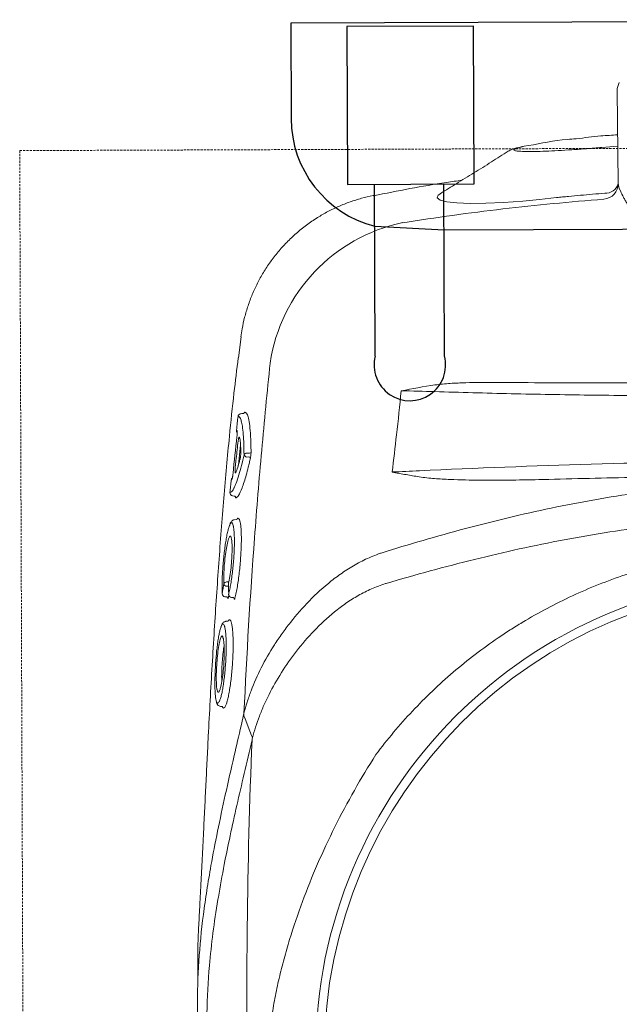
# Model space of a CAD drawing. Header units: inches. Extents: x 1703 to 137267, y -37098 to 14102.
# Tile 7 of 142: x 14101 to 14235, y 7749 to 7970. Entities that reach past the tile are written whole.
import ezdxf

# ---------------------------------------------------------------- set-up
doc = ezdxf.new("R2010")
doc.units = ezdxf.units.IN
doc.header["$MEASUREMENT"] = 0
doc.linetypes.add('11aa1PB-bd$0$11aa1PB-af$0$TRATTEGGIATA', pattern=[0.75, 0.5, -0.25])
doc.layers.add('CKD Equipments', color=252, linetype='Continuous', lineweight=0)
doc.layers.add('FAINTEQUIP', color=252, linetype='Continuous', lineweight=0)
doc.layers.add('EQUIPMENT', color=1, linetype='Continuous')

# ---------------------------------------------------------------- blocks, each defined once
blk = doc.blocks.new('G$C62143A14')
at = {"linetype": 'Continuous', "lineweight": 0}
for p, q in [((133.76, 441.62), (133.99, 420.82)), ((113.93, 429.31), (112.94, 429.15)), ((130.32, 428.9), (133.9, 429.19)), ((79.21, 418.06), (79.21, 418.06)), ((49.55, 386.51), (49, 381.81)), ((49.57, 386.5), (49.57, 386.51)), ((48.88, 368.7), (48.87, 368.69)), ((49.39, 369.29), (49.5, 369.31)), ((50.37, 369.67), (50.78, 369.47)), ((49.44, 362.37), (48.95, 357.79)), ((50.85, 360.49), (51.48, 360.49)), ((51.33, 359.64), (50.86, 359.63)), ((47.71, 350.93), (47.62, 350.94)), ((47.68, 350.93), (48.05, 350.9)), ((48.57, 345.63), (48.03, 345.57)), ((45.34, 329.13), (45.33, 329.04)), ((45.95, 328.38), (46.32, 328.34)), ((46.82, 328.73), (46.75, 328.33)), ((46.79, 328.96), (46.78, 328.89)), ((47.41, 328.22), (47.77, 328.17)), ((46.65, 322.92), (46.12, 322.87)), ((44.97, 303.8), (45.36, 303.77)), ((45.65, 303.41), (45.51, 303.55)), ((45.8, 303.47), (45.65, 303.41)), ((49.57, 299.48), (50.21, 302.26))]:
    blk.add_line(p, q, dxfattribs=at)
at = {"linetype": 'Continuous', "lineweight": 0, "flags": 128}
for points in [[(94.26, 418.59), (93.66, 418.2), (93.46, 417.59), (94.13, 417.09), (95.62, 416.73), (97.89, 416.49), (100.81, 416.39), (104.33, 416.43), (108.32, 416.6), (112.67, 416.91), (116.39, 417.25), (120.19, 417.68), (120.19, 417.68), (120.19, 417.68)], [(50.36, 301.27), (50.36, 301.27), (50.36, 301.27)], [(51.87, 297.29), (51.12, 299.29), (50.37, 301.26)]]:
    blk.add_lwpolyline(points, dxfattribs=at)
at = {"linetype": 'Continuous', "lineweight": 0}
for radius in [106.93, 105]:
    blk.add_circle((173.18, 226), radius, dxfattribs=at)
for centre, radius, start, end in [((137.26, 441.66), 3.5, 149.6525, 180.6162), ((130.52, 420.79), 3.47, 274.6644, 0.6066), ((131.16, 421.56), 2.92, 266.0995, 345.287), ((93.4, 375.11), 37.74, 101.688, 171.5562), ((49.57, 368.62), 0.7, 105.1816, 173.5015), ((49.57, 368.62), 0.695, 105.2693, 173.8356), ((49.23, 365.55), 0.7, 173.3804, 218.7703), ((50.81, 359.83), 0.662, 86.742, 152.268), ((50.9, 360.34), 0.71, 196.8739, 266.2326), ((51.31, 359.28), 0.355, 16.969, 86.1806), ((51.49, 360.82), 0.331, 266.795, 332.1856), ((48.04, 354.42), 0.696, 128.4109, 174.5774), ((47.76, 351.62), 0.697, 174.0499, 258.4519), ((46.34, 331.01), 0.662, 90.4906, 162.5797), ((46.36, 331.4), 0.685, 195.9711, 268.143), ((46.03, 329.07), 0.7, 182.9235, 263.468), ((47.48, 328.91), 0.7, 181.8037, 263.5226)]:
    blk.add_arc(centre, radius, start, end, dxfattribs=at)
for points, knots in [([(124.61, 430.86), (123.92, 430.81), (120.23, 430.56), (116.76, 429.87), (113.93, 429.31)], [0, 0, 0, 0, 0.187713, 1, 1, 1, 1]), ([(133.87, 431.73), (132.61, 431.65), (129.52, 431.46), (126.44, 431.07), (124.61, 430.84)], [0, 0, 0, 0, 0.406128, 1, 1, 1, 1]), ([(109.39, 428.05), (108.12, 427.23), (105.58, 425.64), (101.69, 423.22), (97.89, 420.88), (95.41, 419.35), (94.24, 418.63)], [0, 0, 0, 0, 0.253353, 0.510138, 0.769176, 1, 1, 1, 1]), ([(112.72, 429.1), (112.54, 429.08), (112.03, 428.98), (111.21, 428.78), (110.45, 428.55), (109.86, 428.32), (109.52, 428.12), (109.39, 428.05)], [0, 0, 0, 0, 0.100787, 0.407598, 0.731303, 0.895894, 1, 1, 1, 1]), ([(112.94, 429.15), (112.46, 429.05), (111.51, 428.84), (110.75, 428.57), (110.53, 428.34), (110.88, 428.16), (111.82, 428.04), (113.29, 427.99), (115.28, 427.99), (117.7, 428.06), (120.5, 428.19), (123.59, 428.37), (126.9, 428.61), (129.18, 428.8), (130.32, 428.9)], [0, 0, 0, 0, 0.082617, 0.165235, 0.248974, 0.332713, 0.416293, 0.499873, 0.583402, 0.66693, 0.750192, 0.833453, 0.916727, 1, 1, 1, 1]), ([(99.02, 421.57), (97.86, 421.41), (91.22, 420.48), (84.64, 419.17), (79.21, 418.1)], [0, 0, 0, 0, 0.174606, 1, 1, 1, 1]), ([(133.99, 420.82), (134, 420.37), (134.2, 419.77), (134.72, 418.63), (134.93, 418.21), (135.3, 417.53), (135.44, 417.29), (135.72, 416.8), (135.87, 416.55), (136.64, 415.25), (137.37, 414.09), (138.58, 412.21), (139, 411.55), (139.88, 410.19), (140.34, 409.49), (141.72, 407.33), (142.68, 405.82), (144.62, 402.65), (145.6, 400.98), (147.49, 397.46), (148.39, 395.64), (149.56, 392.78), (149.93, 391.81), (150.58, 389.81), (150.87, 388.79), (151.1, 387.73)], [0, 0, 0, 0, 0.125, 0.125, 0.1875, 0.1875, 0.21875, 0.21875, 0.25, 0.25, 0.375, 0.375, 0.4375, 0.4375, 0.5, 0.5, 0.625, 0.625, 0.75, 0.75, 0.875, 0.875, 0.9375, 0.9375, 1, 1, 1, 1]), ([(120.19, 417.68), (120.42, 417.7), (120.64, 417.73), (121.09, 417.77), (121.76, 417.84), (123.33, 417.99), (124.68, 418.11), (127.37, 418.36), (129.17, 418.51), (130.97, 418.65)], [0, 0, 0, 0, 0.0625, 0.0625, 0.125, 0.25, 0.5, 0.5, 1, 1, 1, 1]), ([(79.19, 418.13), (79.18, 418.13), (78.27, 417.99), (76.52, 417.53), (73.94, 416.74), (71.43, 415.74), (68.99, 414.57), (66.56, 413.17), (64.18, 411.55), (61.88, 409.7), (59.76, 407.69), (57.83, 405.55), (56.09, 403.3), (54.54, 400.95), (53.19, 398.52), (52.04, 396.03), (51.09, 393.49), (50.34, 390.91), (49.81, 388.58), (49.62, 387.11), (49.54, 386.51)], [0, 0, 0, 0, 0.001134, 0.05921, 0.117416, 0.175724, 0.234114, 0.292568, 0.357035, 0.420781, 0.483687, 0.545808, 0.607185, 0.667848, 0.727816, 0.787098, 0.845698, 0.903609, 0.960817, 1, 1, 1, 1]), ([(85.76, 412.06), (89.48, 412.63), (96.91, 413.75), (108.15, 415.16), (119.44, 416.38), (127.01, 417.01), (130.8, 417.33)], [0, 0, 0, 0, 0.249615, 0.499229, 0.749615, 1, 1, 1, 1]), ([(120.19, 417.68), (120.19, 417.68), (120.19, 417.68), (120.19, 417.68), (120.19, 417.68), (120.19, 417.68), (120.19, 417.68)], [0.00000000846, 0.00000000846, 0.00000000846, 0.00000000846, 0.000000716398, 0.000000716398, 0.000000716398, 0.000001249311, 0.000001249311, 0.000001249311, 0.000001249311]), ([(120.19, 417.68), (120.19, 417.68), (120.19, 417.68), (120.19, 417.68), (120.19, 417.68), (120.19, 417.68)], [0, 0, 0, 0, 0.051824, 0.658198, 1, 1, 1, 1]), ([(48.93, 381.81), (48.6, 379.21), (47.9, 373.59), (47.04, 365.37), (46.3, 357.46), (45.69, 350.42), (45.11, 343.22), (44.57, 335.88), (44.05, 328.44), (43.55, 320.81), (43.08, 313.03), (42.64, 305.12), (42.26, 298.03), (41.95, 291.8), (41.68, 286.4), (41.42, 281.01), (41.15, 275.42), (40.92, 270.71), (40.72, 266.92), (40.56, 263.77), (40.38, 260.45), (40.21, 257.38), (40.08, 254.83), (39.98, 252.7), (39.9, 250.79), (39.84, 248.9), (39.83, 247.83), (39.91, 243.32)], [0, 0, 0, 0, 0.063316, 0.137046, 0.187379, 0.237747, 0.288072, 0.337874, 0.387718, 0.437523, 0.488782, 0.540075, 0.591317, 0.625909, 0.660493, 0.695746, 0.730982, 0.771161, 0.791716, 0.812265, 0.841912, 0.872106, 0.896195, 0.920292, 0.944907, 0.969526, 1, 1, 1, 1]), ([(50.21, 302.26), (50.81, 315.39), (51.6, 328.49), (53.06, 348.08), (53.59, 354.61), (54.76, 367.64), (55.39, 374.15), (56.07, 380.65)], [0, 0, 0, 0, 0.5, 0.5, 0.75, 0.75, 1, 1, 1, 1]), ([(92.96, 375.75), (93.53, 375.83), (94.1, 375.9), (95.25, 376.01), (95.82, 376.05), (97.55, 376.17), (98.7, 376.22), (102.15, 376.32), (104.46, 376.33), (106.77, 376.32)], [0, 0, 0, 0, 0.125, 0.125, 0.25, 0.25, 0.5, 0.5, 1, 1, 1, 1]), ([(106.77, 376.32), (114.3, 376.26), (121.85, 376.22), (136.97, 376.2), (144.55, 376.21), (152.13, 376.25)], [0, 0, 0, 0, 0.5, 0.5, 1, 1, 1, 1]), ([(162.82, 373.38), (156.9, 373.34), (151, 373.33), (139.22, 373.37), (133.34, 373.42), (121.64, 373.56), (115.82, 373.67), (104.29, 373.93), (98.57, 374.08), (92.89, 374.27)], [0, 0, 0, 0, 0.25, 0.25, 0.5, 0.5, 0.75, 0.75, 1, 1, 1, 1]), ([(48.88, 368.7), (48.82, 368.23), (48.77, 367.77), (48.72, 367.3), (48.66, 366.75), (48.59, 366.19), (48.53, 365.63)], [0, 0, 0, 0, 0.002, 0.002, 0.002, 0.004411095, 0.004411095, 0.004411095, 0.004411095]), ([(49.6, 367.67), (49.59, 367.74), (49.53, 368), (49.39, 368.32), (49.17, 368.7), (48.97, 368.7), (48.88, 368.7)], [0, 0, 0, 0, 0.074197, 0.28708, 0.641001, 1, 1, 1, 1]), ([(50.1, 369.38), (50.05, 369.37), (49.84, 369.35), (49.64, 369.33), (49.5, 369.31)], [0, 0, 0, 0, 0.205831, 1, 1, 1, 1]), ([(50.29, 369.5), (50.29, 369.5), (50.29, 369.5), (50.29, 369.49), (50.28, 369.48), (50.23, 369.43), (50.15, 369.38), (50.1, 369.38), (50.1, 369.38)], [0, 0, 0, 0, 0.014276, 0.209132, 0.380371, 0.579352, 0.841929, 1, 1, 1, 1]), ([(50.29, 369.5), (50.3, 369.54), (50.33, 369.64), (50.35, 369.66), (50.37, 369.67)], [0, 0, 0, 0, 0.370215, 1, 1, 1, 1]), ([(50.78, 369.47), (50.91, 369.23), (51.16, 368.75), (51.45, 367.18), (51.6, 365.66), (51.7, 364.15), (51.76, 362.77), (51.78, 361.37), (51.79, 360.67)], [0, 0, 0, 0, 0.21968, 0.439192, 0.658685, 0.696773, 0.849384, 1, 1, 1, 1]), ([(50.22, 360.13), (50.21, 360.96), (50.19, 362.64), (50.06, 364.8), (49.87, 366.58), (49.69, 367.32), (49.6, 367.67)], [0, 0, 0, 0, 0.240852, 0.487107, 0.75984, 1, 1, 1, 1]), ([(48.64, 365.54), (48.66, 365.53), (48.67, 365.47), (48.69, 365.36), (48.69, 365.31), (48.69, 365.21), (48.69, 365.15), (48.69, 365.02), (48.69, 364.96), (48.68, 364.81), (48.68, 364.74), (48.66, 364.5), (48.65, 364.33), (48.63, 364.16)], [0, 0, 0, 0, 0.25, 0.25, 0.375, 0.375, 0.5, 0.5, 0.625, 0.625, 0.75, 0.75, 1, 1, 1, 1]), ([(48.84, 362.72), (48.86, 362.83), (48.87, 362.94), (48.9, 363.16), (48.92, 363.26), (48.95, 363.45), (48.97, 363.55), (49.01, 363.71), (49.02, 363.78), (49.08, 363.96), (49.11, 364.04), (49.16, 364.08), (49.17, 364.08), (49.2, 364.05), (49.21, 364.03), (49.21, 363.99)], [0, 0, 0, 0, 0.125, 0.125, 0.25, 0.25, 0.375, 0.375, 0.5, 0.5, 0.75, 0.75, 0.875, 0.875, 1, 1, 1, 1]), ([(49.21, 363.99), (49.25, 363.83), (49.29, 363.65), (49.35, 363.26), (49.38, 363.04), (49.45, 362.33), (49.49, 361.79), (49.52, 361.18)], [0, 0, 0, 0, 0.25, 0.25, 0.5, 0.5, 1, 1, 1, 1]), ([(48.27, 357.44), (48.32, 357.9), (48.37, 358.37), (48.42, 358.83), (48.56, 360.13), (48.7, 361.42), (48.84, 362.72)], [0, 0, 0, 0, 0.002, 0.002, 0.002, 0.00758254, 0.00758254, 0.00758254, 0.00758254]), ([(48.01, 352.76), (48.15, 353.07), (48.49, 353.78), (49.05, 355.5), (49.64, 357.64), (50.03, 359.3), (50.22, 360.13)], [0, 0, 0, 0, 0.220226, 0.504612, 0.749666, 1, 1, 1, 1]), ([(51.65, 359.39), (51.61, 359.21), (51.57, 359.04), (51.49, 358.69), (51.37, 358.18), (51.25, 357.69), (51.02, 356.75), (50.86, 356.15), (50.56, 355.04), (50.4, 354.53), (50.1, 353.57), (49.95, 353.14), (49.52, 351.99), (49.25, 351.42), (48.94, 350.94), (48.88, 350.86), (48.76, 350.72), (48.7, 350.66), (48.53, 350.54), (48.43, 350.5), (48.33, 350.52)], [0, 0, 0, 0, 0.03125, 0.03125, 0.0625, 0.125, 0.125, 0.25, 0.25, 0.375, 0.375, 0.5, 0.5, 0.75, 0.75, 0.8125, 0.8125, 0.875, 0.875, 1, 1, 1, 1]), ([(49.52, 361.18), (49.52, 361.11), (49.52, 361.04), (49.52, 360.88), (49.52, 360.79), (49.51, 360.61), (49.5, 360.52), (49.49, 360.32), (49.48, 360.23), (49.46, 360.03), (49.45, 359.93), (49.42, 359.74), (49.41, 359.64), (49.38, 359.46), (49.36, 359.38), (49.33, 359.22), (49.31, 359.14), (49.3, 359.08)], [0, 0, 0, 0, 0.125, 0.125, 0.25, 0.25, 0.375, 0.375, 0.5, 0.5, 0.625, 0.625, 0.75, 0.75, 0.875, 0.875, 1, 1, 1, 1]), ([(51.79, 360.67), (51.79, 360.58), (51.79, 360.47), (51.77, 360.25), (51.76, 360.14), (51.74, 359.91), (51.72, 359.79), (51.69, 359.58), (51.67, 359.48), (51.65, 359.39)], [0, 0, 0, 0, 0.25, 0.25, 0.5, 0.5, 0.75, 0.75, 1, 1, 1, 1]), ([(48.36, 356.13), (48.33, 356.05), (48.29, 356.03), (48.26, 356.07), (48.25, 356.1), (48.23, 356.17), (48.22, 356.23), (48.22, 356.36), (48.21, 356.43), (48.21, 356.6), (48.22, 356.69), (48.22, 356.89), (48.23, 357), (48.25, 357.22), (48.26, 357.33), (48.27, 357.44)], [0, 0, 0, 0, 0.25, 0.25, 0.375, 0.375, 0.5, 0.5, 0.625, 0.625, 0.75, 0.75, 0.875, 0.875, 1, 1, 1, 1]), ([(49.3, 359.08), (49.22, 358.75), (49.13, 358.45), (48.97, 357.88), (48.89, 357.61), (48.66, 356.87), (48.5, 356.46), (48.36, 356.13)], [0, 0, 0, 0, 0.25, 0.25, 0.5, 0.5, 1, 1, 1, 1]), ([(89.48, 356.56), (102.2, 357.15), (115.02, 357.64), (140.91, 358.4), (153.96, 358.68), (167.14, 358.84)], [0, 0, 0, 0, 0.5, 0.5, 1, 1, 1, 1]), ([(47.76, 355.99), (47.74, 355.82), (47.72, 355.65), (47.69, 355.41), (47.68, 355.33), (47.65, 355.19), (47.64, 355.12), (47.61, 354.99), (47.6, 354.93), (47.57, 354.82), (47.56, 354.77), (47.52, 354.65), (47.5, 354.6), (47.48, 354.58)], [0, 0, 0, 0, 0.25, 0.25, 0.375, 0.375, 0.5, 0.5, 0.625, 0.625, 0.75, 0.75, 1, 1, 1, 1]), ([(83.55, 356.23), (83.51, 356.25), (83.46, 356.26), (83.42, 356.27), (83.41, 356.28), (83.41, 356.28), (83.4, 356.28)], [0, 0, 0, 0, 0.0001941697, 0.0001941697, 0.0001941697, 0.0002311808, 0.0002311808, 0.0002311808, 0.0002311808]), ([(89.45, 355.2), (88.46, 355.35), (87.48, 355.52), (86, 355.77), (85.51, 355.86), (84.77, 355.99), (84.53, 356.03), (84.16, 356.1), (84.04, 356.13), (83.85, 356.16), (83.79, 356.17), (83.67, 356.2), (83.61, 356.21), (83.55, 356.23)], [0, 0, 0, 0, 0.5, 0.5, 0.75, 0.75, 0.875, 0.875, 0.9375, 0.9375, 0.96875, 0.96875, 1, 1, 1, 1]), ([(117.12, 354.6), (114.8, 354.54), (112.49, 354.49), (107.86, 354.43), (105.55, 354.42), (100.93, 354.46), (98.63, 354.5), (95.17, 354.66), (94.02, 354.72), (92.3, 354.86), (91.73, 354.91), (90.59, 355.04), (90.02, 355.11), (89.45, 355.2)], [0, 0, 0, 0, 0.25, 0.25, 0.5, 0.5, 0.75, 0.75, 0.875, 0.875, 0.9375, 0.9375, 1, 1, 1, 1]), ([(158.9, 355.44), (151.92, 355.34), (144.94, 355.22), (131.01, 354.94), (124.06, 354.78), (117.12, 354.6)], [0, 0, 0, 0, 0.5, 0.5, 1, 1, 1, 1]), ([(47.35, 354.48), (47.3, 354.02), (47.25, 353.55), (47.21, 353.09), (47.16, 352.63), (47.11, 352.16), (47.07, 351.7)], [0, 0, 0, 0, 0.002, 0.002, 0.002, 0.003999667, 0.003999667, 0.003999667, 0.003999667]), ([(47.07, 351.7), (47.19, 351.73), (47.44, 351.79), (47.76, 352.19), (47.97, 352.67), (48.01, 352.76)], [0, 0, 0, 0, 0.4433, 0.896253, 1, 1, 1, 1]), ([(82.05, 338.49), (88.31, 340.43), (94.62, 342.26), (104.17, 344.77), (107.37, 345.57), (113.78, 347.08), (117, 347.79), (126.68, 349.77), (133.19, 350.9), (143.02, 352.25), (146.31, 352.64), (152.9, 353.29), (156.2, 353.56), (159.5, 353.76)], [0, 0, 0, 0, 0.25, 0.25, 0.375, 0.375, 0.5, 0.5, 0.75, 0.75, 0.875, 0.875, 1, 1, 1, 1]), ([(48.05, 350.9), (48.08, 350.89), (48.15, 350.88), (48.22, 350.82), (48.27, 350.76), (48.29, 350.71), (48.29, 350.69), (48.29, 350.69), (48.29, 350.69)], [0, 0, 0, 0, 0.175463, 0.400939, 0.589495, 0.747071, 0.890518, 1, 1, 1, 1]), ([(48.33, 350.52), (48.33, 350.53), (48.31, 350.55), (48.29, 350.61), (48.29, 350.69), (48.29, 350.69)], [0, 0, 0, 0, 0.3650586, 0.9797373, 1, 1, 1, 1]), ([(48.74, 345.83), (48.76, 345.86), (48.87, 345.99), (49, 345.97), (49.09, 345.79), (49.13, 345.73)], [0, 0, 0, 0, 0.160118, 0.714475, 1, 1, 1, 1]), ([(162.9, 345.95), (156.01, 345.65), (149.15, 345.08), (138.9, 343.85), (135.48, 343.38), (128.69, 342.33), (125.3, 341.74), (115.17, 339.84), (108.47, 338.36), (98.51, 335.9), (95.2, 335.04), (88.61, 333.25), (85.33, 332.31), (82.06, 331.35)], [0, 0, 0, 0, 0.25, 0.25, 0.375, 0.375, 0.5, 0.5, 0.75, 0.75, 0.875, 0.875, 1, 1, 1, 1]), ([(47.01, 344.4), (46.98, 344.33), (46.88, 344.11), (46.69, 343.49), (46.46, 342.54), (46.24, 341.39), (46.03, 340.08), (45.84, 338.67), (45.67, 337.16), (45.53, 335.62), (45.42, 334.09), (45.34, 332.62), (45.3, 331.25), (45.3, 330.07), (45.32, 329.43), (45.34, 329.13)], [0, 0, 0, 0, 0.034967, 0.11668, 0.198521, 0.28284, 0.363401, 0.446271, 0.52675, 0.609595, 0.689692, 0.772207, 0.85087, 0.93183, 1, 1, 1, 1]), ([(46.79, 328.96), (46.87, 329.3), (47.03, 330), (47.26, 331.25), (47.48, 332.65), (47.66, 334.12), (47.82, 335.66), (47.94, 337.19), (48.02, 338.69), (48.07, 340.09), (48.07, 341.38), (48.03, 342.5), (47.95, 343.44), (47.87, 344.05), (47.8, 344.27), (47.79, 344.33)], [0, 0, 0, 0, 0.081121, 0.164592, 0.245691, 0.329206, 0.409093, 0.49132, 0.570813, 0.652715, 0.73066, 0.81084, 0.889237, 0.969944, 1, 1, 1, 1]), ([(48.03, 345.57), (47.98, 345.55), (47.79, 345.55), (47.54, 345.37), (47.32, 345.13), (47.17, 344.9), (47.09, 344.69), (47.01, 344.4)], [0, 0, 0, 0, 0.085263, 0.298133, 0.53129, 0.85157, 1, 1, 1, 1]), ([(47.79, 344.33), (47.76, 344.44), (47.68, 344.73), (47.54, 344.94), (47.34, 344.96), (47.17, 344.77), (47.05, 344.49), (47.01, 344.4)], [0, 0, 0, 0, 0.142974, 0.381895, 0.621008, 0.867279, 1, 1, 1, 1]), ([(49.13, 345.73), (49.16, 345.68), (49.25, 345.55), (49.38, 345.02), (49.51, 344.18), (49.59, 343.09), (49.63, 341.8), (49.62, 340.35), (49.57, 338.78), (49.47, 337.13), (49.34, 335.45), (49.17, 333.78), (48.96, 332.16), (48.73, 330.64), (48.47, 329.22), (48.28, 328.43), (48.19, 328.03)], [0, 0, 0, 0, 0.036944, 0.111064, 0.185167, 0.25898, 0.332797, 0.405887, 0.478972, 0.551758, 0.624553, 0.69822, 0.771885, 0.845998, 0.920119, 1, 1, 1, 1]), ([(48.57, 345.63), (48.57, 345.63), (48.63, 345.76), (48.69, 345.8), (48.74, 345.83)], [0, 0, 0, 0, 0.031421, 1, 1, 1, 1]), ([(45.71, 331.21), (45.69, 331.75), (45.67, 332.78), (45.76, 334.81), (45.94, 336.87), (46.19, 338.84), (46.49, 340.42), (46.71, 341.33), (46.82, 341.49), (46.83, 341.5)], [0, 0, 0, 0, 0.170858, 0.332147, 0.492014, 0.656195, 0.819988, 0.986588, 1, 1, 1, 1]), ([(47.35, 341.5), (47.4, 341.27), (47.51, 340.77), (47.56, 339.28), (47.52, 337.42), (47.37, 335.36), (47.13, 333.35), (46.9, 331.99), (46.76, 331.38), (46.73, 331.23)], [0, 0, 0, 0, 0.140566, 0.301933, 0.463305, 0.622013, 0.785773, 0.94855, 1, 1, 1, 1]), ([(46.83, 341.5), (46.92, 341.67), (47.11, 342.02), (47.29, 341.92), (47.35, 341.55), (47.35, 341.5)], [0, 0, 0, 0, 0.4462454, 0.9349282, 1, 1, 1, 1]), ([(79.75, 293.03), (82.31, 296.45), (85.04, 299.7), (90.82, 305.84), (93.86, 308.74), (100.26, 314.21), (103.61, 316.77), (108.01, 319.76), (108.9, 320.35), (110.69, 321.5), (111.6, 322.06), (114.34, 323.72), (116.19, 324.76), (121.81, 327.74), (125.65, 329.52), (133.49, 332.64), (137.5, 334), (142.63, 335.43), (143.66, 335.7), (145.73, 336.21), (146.78, 336.46), (149.91, 337.15), (152, 337.55), (158.29, 338.58), (162.49, 339.04), (166.97, 339.32)], [0, 0, 0, 0, 0.125, 0.125, 0.25, 0.25, 0.375, 0.375, 0.40625, 0.40625, 0.4375, 0.4375, 0.5, 0.5, 0.625, 0.625, 0.75, 0.75, 0.78125, 0.78125, 0.8125, 0.8125, 0.875, 0.875, 1, 1, 1, 1]), ([(50.2, 302.21), (50.41, 303.06), (50.64, 303.91), (51.18, 305.63), (51.48, 306.49), (52.46, 309.06), (53.22, 310.78), (54.96, 314.19), (55.94, 315.9), (57.56, 318.43), (58.13, 319.28), (59.03, 320.54), (59.34, 320.96), (59.96, 321.8), (60.29, 322.21), (61.93, 324.29), (63.33, 325.9), (66.37, 329.01), (68, 330.49), (70.64, 332.59), (71.56, 333.27), (73.48, 334.56), (74.47, 335.17), (76.51, 336.3), (77.56, 336.82), (79.2, 337.51), (79.75, 337.73), (80.6, 338.03), (80.88, 338.13), (81.46, 338.31), (81.75, 338.4), (82.04, 338.48)], [0, 0, 0, 0, 0.0625, 0.0625, 0.125, 0.125, 0.25, 0.25, 0.375, 0.375, 0.4375, 0.4375, 0.46875, 0.46875, 0.5, 0.5, 0.625, 0.625, 0.75, 0.75, 0.8125, 0.8125, 0.875, 0.875, 0.9375, 0.9375, 0.96875, 0.96875, 0.984375, 0.984375, 1, 1, 1, 1]), ([(45.34, 329.13), (45.4, 329.49), (45.46, 329.84), (45.52, 330.2), (45.58, 330.54), (45.64, 330.87), (45.71, 331.21)], [0, 0, 0, 0, 0.002000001, 0.002000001, 0.002000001, 0.003901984, 0.003901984, 0.003901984, 0.003901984]), ([(46.33, 331.68), (46.41, 331.68), (46.49, 331.68), (46.57, 331.68), (46.69, 331.69), (46.81, 331.69), (46.83, 331.69)], [0.0007933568, 0.0007933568, 0.0007933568, 0.0007933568, 0.0011395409, 0.0011395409, 0.0011395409, 0.0016472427, 0.0016472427, 0.0016472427, 0.0016472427]), ([(46.74, 330.72), (46.69, 330.72), (46.56, 330.72), (46.42, 330.72), (46.34, 330.72)], [0, 0, 0, 0, 0.397181, 1, 1, 1, 1]), ([(46.73, 331.23), (46.74, 330.87), (46.75, 330.51), (46.76, 330.15), (46.77, 329.75), (46.78, 329.36), (46.79, 328.96)], [0, 0, 0, 0, 0.002000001, 0.002000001, 0.002000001, 0.004171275, 0.004171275, 0.004171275, 0.004171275]), ([(81.91, 331.3), (81.36, 331.14), (80.83, 330.96), (79.77, 330.57), (79.26, 330.35), (77.73, 329.68), (76.75, 329.18), (75.33, 328.37), (74.86, 328.09), (73.94, 327.5), (73.48, 327.2), (72.15, 326.27), (71.29, 325.63), (68.84, 323.63), (67.32, 322.21), (64.5, 319.27), (63.18, 317.74), (60.74, 314.58), (59.62, 312.99), (57.58, 309.77), (56.66, 308.15), (55.43, 305.71), (55.04, 304.9), (54.31, 303.27), (53.97, 302.45), (53.04, 300), (52.53, 298.38), (52.13, 296.78)], [0, 0, 0, 0, 0.03125, 0.03125, 0.0625, 0.0625, 0.125, 0.125, 0.15625, 0.15625, 0.1875, 0.1875, 0.25, 0.25, 0.375, 0.375, 0.5, 0.5, 0.625, 0.625, 0.75, 0.75, 0.8125, 0.8125, 0.875, 0.875, 1, 1, 1, 1]), ([(46.32, 328.34), (46.36, 328.33), (46.44, 328.31), (46.52, 328.25), (46.56, 328.19), (46.57, 328.18), (46.57, 328.17), (46.57, 328.17), (46.57, 328.16)], [0, 0, 0, 0, 0.254985, 0.463826, 0.637296, 0.783337, 0.926867, 1, 1, 1, 1]), ([(46.75, 328.33), (46.73, 328.23), (46.71, 328.14), (46.67, 328.01), (46.66, 327.97), (46.63, 327.96), (46.62, 327.96), (46.61, 327.98), (46.6, 327.99), (46.59, 328.04), (46.58, 328.07), (46.58, 328.14), (46.58, 328.15), (46.57, 328.16)], [0, 0, 0, 0, 0.25, 0.25, 0.5, 0.5, 0.625, 0.625, 0.75, 0.75, 0.875, 0.875, 1, 1, 1, 1]), ([(47.77, 328.17), (47.78, 328.17), (47.82, 328.17), (47.9, 328.14), (47.97, 328.08), (48.01, 328.02), (48.01, 328), (48.01, 327.99), (48.01, 327.99)], [0, 0, 0, 0, 0.005493, 0.289143, 0.515025, 0.705708, 0.87243, 1, 1, 1, 1]), ([(48.19, 328.03), (48.18, 327.98), (48.15, 327.87), (48.1, 327.78), (48.05, 327.81), (48.02, 327.89), (48.01, 327.98), (48.01, 327.99)], [0, 0, 0, 0, 0.170931, 0.43557, 0.700344, 0.964272, 1, 1, 1, 1]), ([(45.11, 321.69), (45.09, 321.64), (45, 321.45), (44.84, 320.86), (44.63, 319.96), (44.44, 318.85), (44.25, 317.58), (44.09, 316.19), (43.95, 314.73), (43.84, 313.22), (43.76, 311.73), (43.71, 310.29), (43.69, 308.94), (43.71, 307.72), (43.77, 306.65), (43.85, 305.81), (43.93, 305.27), (43.99, 305.12), (44, 305.09)], [0, 0, 0, 0, 0.023226, 0.092931, 0.162639, 0.232676, 0.302714, 0.372201, 0.441684, 0.510683, 0.579678, 0.648044, 0.716408, 0.784299, 0.852186, 0.919822, 0.987451, 1, 1, 1, 1]), ([(46.12, 322.87), (46.08, 322.84), (45.89, 322.85), (45.64, 322.67), (45.42, 322.43), (45.27, 322.2), (45.19, 321.99), (45.11, 321.69)], [0, 0, 0, 0, 0.0760045, 0.2920195, 0.5221541, 0.8303026, 1, 1, 1, 1]), ([(45.89, 321.6), (45.87, 321.66), (45.81, 321.92), (45.67, 322.18), (45.47, 322.26), (45.28, 322.08), (45.16, 321.8), (45.11, 321.69)], [0, 0, 0, 0, 0.074975, 0.308763, 0.600633, 0.840221, 1, 1, 1, 1]), ([(47.15, 323.14), (47.22, 323.01), (47.36, 322.78), (47.52, 322.03), (47.64, 321.1), (47.73, 319.94), (47.78, 318.6), (47.78, 317.11), (47.75, 315.53), (47.67, 313.89), (47.55, 312.24), (47.4, 310.61), (47.22, 309.05), (47.01, 307.61), (46.77, 306.32), (46.53, 305.23), (46.28, 304.37), (46.03, 303.74), (45.88, 303.56), (45.8, 303.47)], [0, 0, 0, 0, 0.066966, 0.12566, 0.184351, 0.242449, 0.30055, 0.358196, 0.415842, 0.473121, 0.530398, 0.588231, 0.646066, 0.704525, 0.762985, 0.822038, 0.881088, 0.940546, 1, 1, 1, 1]), ([(46.65, 322.92), (46.66, 322.94), (46.72, 323.08), (46.78, 323.12), (46.83, 323.14)], [0, 0, 0, 0, 0.269637, 1, 1, 1, 1]), ([(46.83, 323.14), (46.86, 323.17), (46.97, 323.31), (47.07, 323.21), (47.15, 323.14)], [0, 0, 0, 0, 0.258674, 1, 1, 1, 1]), ([(44.77, 305.11), (44.81, 305.22), (44.93, 305.5), (45.13, 306.21), (45.35, 307.2), (45.55, 308.37), (45.74, 309.69), (45.91, 311.11), (46.04, 312.6), (46.14, 314.11), (46.21, 315.58), (46.24, 316.99), (46.22, 318.29), (46.18, 319.46), (46.1, 320.44), (46, 321.18), (45.92, 321.48), (45.89, 321.6)], [0, 0, 0, 0, 0.045419, 0.115839, 0.186799, 0.257754, 0.32863, 0.399501, 0.469663, 0.539816, 0.608957, 0.678085, 0.746838, 0.815591, 0.884388, 0.95319, 1, 1, 1, 1]), ([(45.03, 319.21), (45.08, 319.31), (45.23, 319.62), (45.41, 319.65), (45.5, 319.28), (45.51, 319.2)], [0, 0, 0, 0, 0.294516, 0.862877, 1, 1, 1, 1]), ([(44.19, 307.56), (44.18, 307.58), (44.1, 307.78), (44.03, 308.8), (43.99, 310.49), (44.06, 312.55), (44.21, 314.67), (44.44, 316.66), (44.72, 318.23), (44.92, 319.03), (45.02, 319.2), (45.03, 319.21)], [0, 0, 0, 0, 0.015121, 0.155418, 0.294804, 0.433435, 0.572075, 0.71203, 0.853105, 0.994782, 1, 1, 1, 1]), ([(45.51, 319.2), (45.57, 319.04), (45.69, 318.64), (45.79, 317.29), (45.81, 315.44), (45.72, 313.35), (45.53, 311.24), (45.28, 309.37), (44.99, 307.95), (44.8, 307.52), (44.72, 307.33)], [0, 0, 0, 0, 0.0984, 0.230543, 0.361452, 0.492139, 0.623641, 0.756097, 0.8899, 1, 1, 1, 1]), ([(45.26, 309.38), (45.24, 309.62), (45.2, 310.29), (45.23, 311.82), (45.32, 313.71), (45.49, 315.53), (45.65, 316.8), (45.75, 317.23), (45.77, 317.32)], [0, 0, 0, 0, 0.1171914, 0.3236173, 0.5316923, 0.7421657, 0.9517971, 1, 1, 1, 1]), ([(44.47, 307), (44.44, 307.01), (44.33, 307.03), (44.25, 307.33), (44.19, 307.56)], [0, 0, 0, 0, 0.26459, 1, 1, 1, 1]), ([(44.72, 307.33), (44.7, 307.27), (44.61, 307.01), (44.53, 307.01), (44.47, 307)], [0, 0, 0, 0, 0.212645, 1, 1, 1, 1]), ([(44, 305.09), (44.04, 304.8), (44.09, 304.57), (44.21, 304.32), (44.42, 304.02), (44.64, 303.9), (44.97, 303.8)], [0, 0, 0, 0, 0.150992, 0.540293, 0.796534, 1, 1, 1, 1]), ([(44, 305.09), (44.04, 304.95), (44.14, 304.63), (44.26, 304.57), (44.32, 304.54)], [0, 0, 0, 0, 0.453626, 1, 1, 1, 1]), ([(44.32, 304.54), (44.44, 304.58), (44.58, 304.62), (44.74, 305.04), (44.77, 305.11)], [0, 0, 0, 0, 0.8365957, 1, 1, 1, 1]), ([(45.51, 303.55), (45.47, 303.56), (45.41, 303.59), (45.37, 303.74), (45.36, 303.77)], [0, 0, 0, 0, 0.735294, 1, 1, 1, 1]), ([(50.2, 302.21), (50.19, 302.14), (50.18, 302.06), (50.17, 301.89), (50.18, 301.81), (50.21, 301.64), (50.23, 301.56), (50.28, 301.41), (50.32, 301.34), (50.36, 301.27)], [0, 0, 0, 0, 0.25, 0.25, 0.5, 0.5, 0.75, 0.75, 1, 1, 1, 1]), ([(50.2, 302.21), (50.2, 302.22), (50.2, 302.22), (50.21, 302.23), (50.21, 302.24), (50.21, 302.25), (50.21, 302.26)], [0, 0, 0, 0, 0.00003361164, 0.00003361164, 0.00003361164, 0.00009841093, 0.00009841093, 0.00009841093, 0.00009841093]), ([(45.6, 147.31), (45.02, 149.63), (44.08, 153.42), (43.14, 158.58), (42.52, 162.49), (42.07, 166.08), (41.78, 169.32), (41.57, 172.51), (41.43, 175.54), (41.32, 178.54), (41.24, 181.43), (41.18, 184.13), (41.11, 187.04), (41.05, 190.57), (40.96, 194.84), (40.86, 199.86), (40.72, 205.12), (40.58, 210.4), (40.42, 215.41), (40.27, 220), (40.12, 224.07), (39.98, 227.69), (39.87, 230.87), (39.8, 233.7), (39.73, 239.01), (39.98, 246.66), (40.84, 255.43), (41.86, 262.6), (42.9, 268.77), (44.25, 275.81), (46, 283.98), (47.78, 291.81), (49.04, 297.24), (49.57, 299.48)], [0, 0, 0, 0, 0.0593635, 0.0971043, 0.1348438, 0.1667324, 0.198607, 0.2201848, 0.2417788, 0.2633349, 0.278122, 0.2929063, 0.3080418, 0.3231723, 0.3441056, 0.3655953, 0.3864814, 0.4080077, 0.4295299, 0.4486306, 0.4683357, 0.4884205, 0.5086324, 0.5289688, 0.5492243, 0.6333183, 0.7152132, 0.756242, 0.7972696, 0.8516973, 0.906117, 0.9611972, 1, 1, 1, 1]), ([(52.02, 296.33), (51.42, 293.79), (50.23, 288.7), (48.59, 281.61), (47.1, 274.85), (45.67, 268), (44.9, 263.56), (44.47, 261.16)], [0, 0, 0, 0, 0.192621, 0.385484, 0.57846, 0.771235, 1, 1, 1, 1]), ([(55.29, 128.94), (54.17, 142.82), (53.27, 156.72), (51.87, 184.59), (51.39, 198.55), (50.98, 219.52), (50.9, 226.52), (50.84, 240.51), (50.86, 247.5), (51.08, 268.46), (51.45, 282.4), (52.02, 296.33)], [0, 0, 0, 0, 0.25, 0.25, 0.5, 0.5, 0.625, 0.625, 0.75, 0.75, 1, 1, 1, 1]), ([(81.21, 156.98), (79.47, 159.59), (77.81, 162.21), (74.65, 167.51), (73.14, 170.18), (70.29, 175.58), (68.94, 178.31), (66.39, 183.83), (65.2, 186.62), (62.96, 192.26), (61.93, 195.1), (60.52, 199.39), (60.07, 200.83), (59.22, 203.72), (58.82, 205.17), (58.08, 208.1), (57.73, 209.57), (57.1, 212.54), (56.82, 214.04), (56.34, 217.05), (56.15, 218.57), (55.94, 220.88), (55.88, 221.66), (55.82, 222.82), (55.8, 223.21), (55.78, 224), (55.77, 224.39), (55.75, 226.36), (55.8, 227.92), (56.02, 230.99), (56.19, 232.52), (56.6, 235.54), (56.85, 237.04), (57.42, 240.02), (57.73, 241.5), (58.42, 244.43), (58.79, 245.89), (59.57, 248.78), (59.98, 250.22), (61.29, 254.51), (62.26, 257.35), (65.39, 265.8), (67.81, 271.36), (71.95, 279.63), (73.4, 282.35), (76.46, 287.74), (78.07, 290.4), (79.75, 293.03)], [0, 0, 0, 0, 0.0625, 0.0625, 0.125, 0.125, 0.1875, 0.1875, 0.25, 0.25, 0.3125, 0.3125, 0.34375, 0.34375, 0.375, 0.375, 0.40625, 0.40625, 0.4375, 0.4375, 0.46875, 0.46875, 0.484375, 0.484375, 0.492187, 0.492187, 0.5, 0.5, 0.53125, 0.53125, 0.5625, 0.5625, 0.59375, 0.59375, 0.625, 0.625, 0.65625, 0.65625, 0.6875, 0.6875, 0.75, 0.75, 0.875, 0.875, 0.9375, 0.9375, 1, 1, 1, 1]), ([(44.47, 261.16), (44.44, 260.98), (43.93, 258.18), (43.23, 253.09), (42.27, 244.62), (41.92, 237.77), (41.88, 232.66), (41.9, 230.93), (41.91, 230.14)], [0, 0, 0, 0, 0.016162, 0.250764, 0.485322, 0.836539, 0.925214, 1, 1, 1, 1])]:
    blk.add_open_spline(points, degree=3, knots=knots, dxfattribs=at)
for points in [[(85.4, 374.43), (87.9, 374.93), (90.42, 375.4), (92.96, 375.75)], [(84.34, 364.56), (84.74, 367.84), (85.09, 371.14), (85.4, 374.43)], [(92.89, 374.27), (90.43, 374.34), (87.93, 374.4), (85.4, 374.43)], [(48.63, 364.16), (48.33, 361.44), (48.04, 358.72), (47.76, 355.99)], [(48.53, 365.63), (48.57, 365.61), (48.61, 365.59), (48.64, 365.54)], [(83.4, 356.28), (83.73, 359.04), (84.04, 361.8), (84.34, 364.56)], [(83.4, 356.28), (85.44, 356.36), (87.47, 356.46), (89.48, 356.56)], [(47.48, 354.58), (47.43, 354.53), (47.39, 354.5), (47.35, 354.48)], [(82.05, 338.49), (82.05, 338.49), (82.04, 338.48), (82.04, 338.48)], [(82.06, 331.35), (82.01, 331.33), (81.96, 331.32), (81.91, 331.3)], [(50.36, 301.27), (50.36, 301.27), (50.36, 301.27), (50.37, 301.26)], [(51.87, 297.29), (52.01, 297.13), (52.1, 296.95), (52.13, 296.78)], [(52.13, 296.78), (52.09, 296.63), (52.06, 296.48), (52.02, 296.33)]]:
    blk.add_open_spline(points, degree=3, dxfattribs=at)
at = {"layer": 'EQUIPMENT'}
for p, q in [((79.6, 382.18), (79.45, 420.64)), ((79.6, 382.18), (79.45, 420.64)), ((79.49, 411.25), (94.99, 410.49)), ((79.49, 411.25), (94.99, 410.49))]:
    blk.add_line(p, q, dxfattribs=at)
blk.add_lwpolyline([(255.93, 413.33, 0.294125), (270.5, 436.14), (270.42, 457.48), (60.67, 456.7), (60.75, 435.36, 0.340822), (79.49, 411.25)], format="xyb", dxfattribs=at)
blk.add_lwpolyline([(255.93, 413.33, 0.294125), (270.5, 436.14), (270.42, 457.48), (60.67, 456.7), (60.75, 435.36, 0.340822), (79.49, 411.25)], format="xyb", dxfattribs=at)
blk.add_lwpolyline([(255.93, 413.33, 0.294125), (270.5, 436.14), (270.42, 457.48), (60.67, 456.7), (60.75, 435.36, 0.340822), (79.49, 411.25)], format="xyb", dxfattribs=at)
blk.add_lwpolyline([(255.93, 413.33, 0.294125), (270.5, 436.14), (270.42, 457.48), (60.67, 456.7), (60.75, 435.36, 0.340822), (79.49, 411.25)], format="xyb", dxfattribs=at)
blk.add_lwpolyline([(255.93, 413.33, 0.294125), (270.5, 436.14), (270.42, 457.48), (60.67, 456.7), (60.75, 435.36, 0.340822), (79.49, 411.25)], format="xyb", dxfattribs=at)
blk.add_lwpolyline([(255.93, 413.33, 0.294125), (270.5, 436.14), (270.42, 457.48), (60.67, 456.7), (60.75, 435.36, 0.340822), (79.49, 411.25)], format="xyb", dxfattribs=at)
blk.add_lwpolyline([(255.93, 413.33, 0.294125), (270.5, 436.14), (270.42, 457.48), (60.67, 456.7), (60.75, 435.36, 0.340822), (79.49, 411.25)], format="xyb", dxfattribs=at)
blk.add_lwpolyline([(255.93, 413.33, 0.294125), (270.5, 436.14), (270.42, 457.48), (60.67, 456.7), (60.75, 435.36, 0.340822), (79.49, 411.25)], format="xyb", dxfattribs=at)
blk.add_lwpolyline([(73.4, 420.62), (101.73, 420.72), (101.6, 456.07), (73.27, 455.96)], close=True, dxfattribs=at)
blk.add_lwpolyline([(73.4, 420.62), (101.73, 420.72), (101.6, 456.07), (73.27, 455.96)], close=True, dxfattribs=at)
blk.add_lwpolyline([(73.4, 420.62), (101.73, 420.72), (101.6, 456.07), (73.27, 455.96)], close=True, dxfattribs=at)
blk.add_lwpolyline([(73.4, 420.62), (101.73, 420.72), (101.6, 456.07), (73.27, 455.96)], close=True, dxfattribs=at)
blk.add_lwpolyline([(73.4, 420.62), (101.73, 420.72), (101.6, 456.07), (73.27, 455.96)], close=True, dxfattribs=at)
blk.add_lwpolyline([(73.4, 420.62), (101.73, 420.72), (101.6, 456.07), (73.27, 455.96)], close=True, dxfattribs=at)
blk.add_lwpolyline([(73.4, 420.62), (101.73, 420.72), (101.6, 456.07), (73.27, 455.96)], close=True, dxfattribs=at)
blk.add_lwpolyline([(73.4, 420.62), (101.73, 420.72), (101.6, 456.07), (73.27, 455.96)], close=True, dxfattribs=at)
for points in [[(95.09, 382.23), (94.95, 420.7)], [(95.09, 382.23), (94.95, 420.7)], [(95.09, 382.23), (94.95, 420.7)], [(95.09, 382.23), (94.95, 420.7)], [(95.09, 382.23), (94.95, 420.7)], [(95.09, 382.23), (94.95, 420.7)], [(95.09, 382.23), (94.95, 420.7)], [(95.09, 382.23), (94.95, 420.7)], [(94.99, 410.49), (154.93, 410.71)], [(94.99, 410.49), (154.93, 410.71)], [(94.99, 410.49), (154.93, 410.71)], [(94.99, 410.49), (154.93, 410.71)], [(94.99, 410.49), (154.93, 410.71)], [(94.99, 410.49), (154.93, 410.71)], [(94.99, 410.49), (154.93, 410.71)], [(94.99, 410.49), (154.93, 410.71)]]:
    blk.add_lwpolyline(points, dxfattribs=at)
blk.add_arc((87.35, 380.22), 8, 165.8268, 14.5999, dxfattribs=at)
blk.add_arc((87.35, 380.22), 8, 165.8268, 14.5999, dxfattribs=at)
blk.add_arc((87.35, 380.22), 8, 165.8268, 14.5999, dxfattribs=at)
blk.add_arc((87.35, 380.22), 8, 165.8268, 14.5999, dxfattribs=at)
blk.add_arc((87.35, 380.22), 8, 165.8268, 14.5999, dxfattribs=at)
blk.add_arc((87.35, 380.22), 8, 165.8268, 14.5999, dxfattribs=at)
blk.add_arc((87.35, 380.22), 8, 165.8268, 14.5999, dxfattribs=at)
blk.add_arc((87.35, 380.22), 8, 165.8268, 14.5999, dxfattribs=at)
at = {"layer": 'FAINTEQUIP', "color": 4, "linetype": '11aa1PB-bd$0$11aa1PB-af$0$TRATTEGGIATA'}
blk.add_lwpolyline([(337, 429.45), (338.5, 25.45), (1.5, 24.2), (0, 428.19), (337, 429.45)], dxfattribs=at)

msp = doc.modelspace()

# ---------------------------------------------------------------- block references
at = {"layer": 'CKD Equipments', "ltscale": 0.25}
msp.add_blockref('G$C62143A14', (14100.9, 7512.24), dxfattribs=at)

doc.saveas('drawing.dxf')
